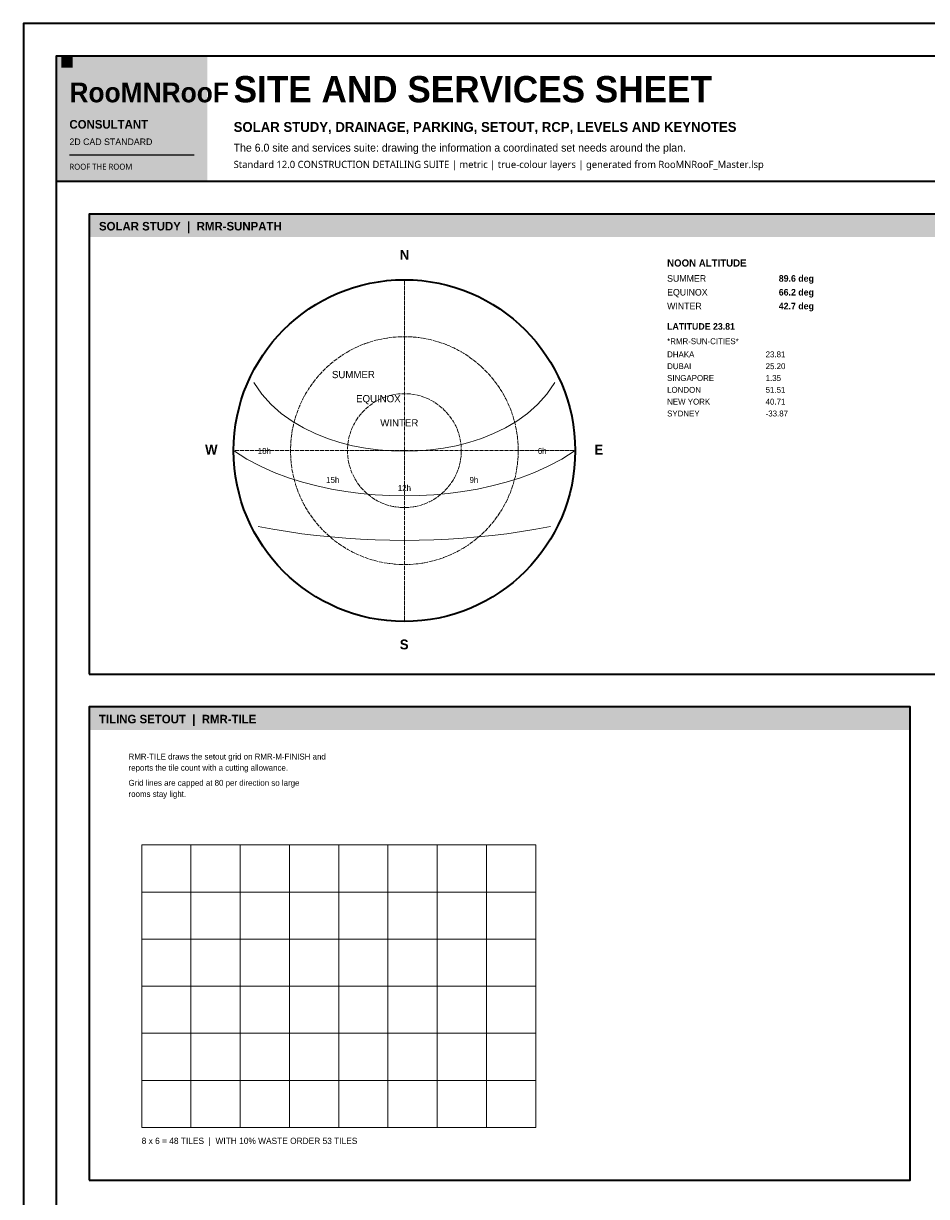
# Model space of a CAD drawing. Header units: millimetres. Extents: x 0 to 841, y 0 to 594.
# Tile 2 of 5: x 0 to 275, y 237 to 594. Entities that reach past the tile are written whole.
import ezdxf

# ---------------------------------------------------------------- set-up
doc = ezdxf.new("R2010")
doc.units = ezdxf.units.MM
doc.linetypes.add('DASHED', pattern=[1.524, 1.27, -0.254])
for name, color, linetype, lineweight, true_color in [('RMR-00-REF', 7, 'DASHED', 9, 0x919ba0), ('RMR-A-ARROW', 7, 'Continuous', 18, 0xc65d48), ('RMR-A-FRAME', 7, 'Continuous', 35, 0x1f2a33), ('RMR-A-TEXT', 7, 'Continuous', 13, 0x1f2a33), ('RMR-M-FINISH', 7, 'Continuous', 13, 0xeee1c9), ('RMR-PRES-KEY', 7, 'Continuous', 18, 0xd6a34c), ('RMR-PRES-TITLE', 7, 'Continuous', 25, 0xc65d48)]:
    doc.layers.add(name, color=color, linetype=linetype, lineweight=lineweight, true_color=true_color)
doc.styles.add('RMR-BODY', font='Aptos.ttf')
doc.styles.add('RMR-HEAD', font='Montserrat-SemiBold.ttf', dxfattribs={"width": 0.95})
doc.styles.add('RMR-LABEL', font='Aptos.ttf', dxfattribs={"width": 0.98})
doc.styles.add('RMR-MARK', font='RobotoMono-Regular.ttf', dxfattribs={"width": 0.9})
doc.styles.add('RMR-NOTE', font='Aptos.ttf', dxfattribs={"width": 0.95})
doc.styles.add('RMR-NUMBER', font='Montserrat-SemiBold.ttf', dxfattribs={"width": 0.9})
doc.styles.add('RMR-TITLE', font='Montserrat-SemiBold.ttf', dxfattribs={"width": 0.92})

msp = doc.modelspace()

# ---------------------------------------------------------------- linework, layer by layer
at = {"layer": 'RMR-00-REF', "true_color": 0x566874}
for q in [(116, 516), (64, 464), (168, 464), (116, 412)]:
    msp.add_line((116, 464), q, dxfattribs=at)
for radius in [34.67, 17.33]:
    msp.add_circle((116, 464), radius, dxfattribs=at)
at = {"layer": 'RMR-A-ARROW', "true_color": 0xd6a34c}
for points in [[(161.82, 484.78), (159.37, 481.21), (156.57, 478.08), (153.49, 475.35), (150.2, 472.97), (146.74, 470.92), (143.14, 469.17), (139.43, 467.69), (135.64, 466.47), (131.78, 465.49), (127.88, 464.74), (123.94, 464.21), (119.97, 463.9), (116, 463.79), (112.03, 463.9), (108.06, 464.21), (104.12, 464.74), (100.22, 465.49), (96.36, 466.47), (92.57, 467.69), (88.86, 469.17), (85.26, 470.92), (81.8, 472.97), (78.51, 475.35), (75.43, 478.08), (72.63, 481.21), (70.18, 484.78)], [(168, 464), (163.97, 461.45), (159.83, 459.26), (155.61, 457.38), (151.32, 455.77), (146.99, 454.4), (142.62, 453.25), (138.22, 452.31), (133.8, 451.55), (129.37, 450.97), (124.92, 450.57), (120.46, 450.32), (116, 450.24), (111.54, 450.32), (107.08, 450.57), (102.63, 450.97), (98.2, 451.55), (93.78, 452.31), (89.38, 453.25), (85.01, 454.4), (80.68, 455.77), (76.39, 457.38), (72.17, 459.26), (68.03, 461.45), (64, 464)], [(160.49, 440.91), (156.07, 440.09), (151.64, 439.36), (147.2, 438.73), (142.76, 438.18), (138.31, 437.72), (133.85, 437.35), (129.39, 437.06), (124.93, 436.86), (120.46, 436.74), (116, 436.69), (111.54, 436.74), (107.07, 436.86), (102.61, 437.06), (98.15, 437.35), (93.69, 437.72), (89.24, 438.18), (84.8, 438.73), (80.36, 439.36), (75.93, 440.09), (71.51, 440.91)]]:
    msp.add_lwpolyline(points, dxfattribs=at)
at = {"layer": 'RMR-A-FRAME', "true_color": 0x398982}
msp.add_line((10, 546), (831, 546), dxfattribs=at)
at = {"layer": 'RMR-A-FRAME', "true_color": 0x1f2a33}
msp.add_lwpolyline([(0, 0), (841, 0), (841, 594), (0, 594), (0, 0)], dxfattribs=at)
at = {"layer": 'RMR-A-FRAME', "true_color": 0x398982}
msp.add_lwpolyline([(10, 10), (831, 10), (831, 584), (10, 584), (10, 10)], dxfattribs=at)
at = {"layer": 'RMR-A-FRAME', "true_color": 0x566874}
for points in [[(20, 396), (306, 396), (306, 536), (20, 536), (20, 396)], [(20, 242), (270, 242), (270, 386), (20, 386), (20, 242)]]:
    msp.add_lwpolyline(points, dxfattribs=at)
msp.add_circle((116, 464), 52, dxfattribs=at)
at = {"layer": 'RMR-M-FINISH', "true_color": 0x398982}
for p, q in [((51, 258), (51, 344)), ((66, 258), (66, 344)), ((81, 258), (81, 344)), ((96, 258), (96, 344)), ((111, 258), (111, 344)), ((126, 258), (126, 344)), ((141, 258), (141, 344)), ((36, 329.67), (156, 329.67)), ((36, 315.33), (156, 315.33)), ((36, 301), (156, 301)), ((36, 286.67), (156, 286.67)), ((36, 272.33), (156, 272.33))]:
    msp.add_line(p, q, dxfattribs=at)
msp.add_lwpolyline([(36, 258), (156, 258), (156, 344), (36, 344), (36, 258)], dxfattribs=at)
at = {"layer": 'RMR-PRES-KEY', "true_color": 0xd6a34c}
msp.add_solid([(11.5, 580.5), (15, 580.5), (11.5, 584), (15, 584)], dxfattribs=at)
at = {"layer": 'RMR-PRES-TITLE', "true_color": 0xd6a34c}
msp.add_line((14, 554), (52, 554), dxfattribs=at)
at = {"layer": 'RMR-PRES-TITLE', "true_color": 0xc65d48}
for points in [[(10, 546), (56, 546), (10, 584), (56, 584)], [(20, 529), (306, 529), (20, 536), (306, 536)], [(20, 379), (270, 379), (20, 386), (270, 386)]]:
    msp.add_solid(points, dxfattribs=at)

# ---------------------------------------------------------------- texts
at = {"layer": 'RMR-A-TEXT', "true_color": 0x1f2a33}
for s, height, style, p in [('SOLAR STUDY, DRAINAGE, PARKING, SETOUT, RCP, LEVELS AND KEYNOTES', 3, 'RMR-HEAD', (64, 561)), ('N', 3, 'RMR-NUMBER', (114.6, 522.08)), ('SUMMER', 2, 'RMR-LABEL', (196, 515.4)), ('EQUINOX', 2, 'RMR-LABEL', (196, 511.2)), ('WINTER', 2, 'RMR-LABEL', (196, 507)), ('DHAKA', 1.8, 'RMR-BODY', (196, 492.4)), ('DUBAI', 1.8, 'RMR-BODY', (196, 488.8)), ('SINGAPORE', 1.8, 'RMR-BODY', (196, 485.2)), ('LONDON', 1.8, 'RMR-BODY', (196, 481.6)), ('NEW YORK', 1.8, 'RMR-BODY', (196, 478)), ('SYDNEY', 1.8, 'RMR-BODY', (196, 474.4)), ('W', 3, 'RMR-NUMBER', (55.32, 462.8)), ('E', 3, 'RMR-NUMBER', (173.88, 462.8)), ('S', 3, 'RMR-NUMBER', (114.6, 403.52))]:
    msp.add_text(s, height=height, dxfattribs=dict(at, style=style)).set_placement(p)
at = {"layer": 'RMR-A-TEXT', "true_color": 0x566874}
for s, height, style, p in [('The 6.0 site and services suite: drawing the information a coordinated set needs around the plan.', 2.4, 'RMR-NOTE', (64, 555)), ('Standard 12.0 CONSTRUCTION DETAILING SUITE | metric | true-colour layers | generated from RooMNRooF_Master.lsp', 2.2, 'RMR-MARK', (64, 550)), ('*RMR-SUN-CITIES*', 1.8, 'RMR-NOTE', (196, 496.4)), ('23.81', 1.8, 'RMR-NOTE', (226, 492.4)), ('25.20', 1.8, 'RMR-NOTE', (226, 488.8)), ('1.35', 1.8, 'RMR-NOTE', (226, 485.2)), ('51.51', 1.8, 'RMR-NOTE', (226, 481.6)), ('40.71', 1.8, 'RMR-NOTE', (226, 478)), ('-33.87', 1.8, 'RMR-NOTE', (226, 474.4)), ('18h', 1.8, 'RMR-LABEL', (71.36, 463)), ('6h', 1.8, 'RMR-LABEL', (156.64, 463)), ('15h', 1.8, 'RMR-LABEL', (92.17, 454.19)), ('12h', 1.8, 'RMR-LABEL', (114, 451.72)), ('9h', 1.8, 'RMR-LABEL', (135.83, 454.19)), ('RMR-TILE draws the setout grid on RMR-M-FINISH and', 1.8, 'RMR-NOTE', (32, 370)), ('reports the tile count with a cutting allowance.', 1.8, 'RMR-NOTE', (32, 366.6)), ('Grid lines are capped at 80 per direction so large', 1.8, 'RMR-NOTE', (32, 362)), ('rooms stay light.', 1.8, 'RMR-NOTE', (32, 358.6))]:
    msp.add_text(s, height=height, dxfattribs=dict(at, style=style)).set_placement(p)
at = {"layer": 'RMR-A-TEXT', "true_color": 0xc65d48}
for s, height, style, p in [('NOON ALTITUDE', 2.2, 'RMR-HEAD', (196, 520)), ('89.6 deg', 2, 'RMR-NUMBER', (230, 515.4)), ('66.2 deg', 2, 'RMR-NUMBER', (230, 511.2)), ('42.7 deg', 2, 'RMR-NUMBER', (230, 507)), ('LATITUDE 23.81', 2, 'RMR-HEAD', (196, 500.8))]:
    msp.add_text(s, height=height, dxfattribs=dict(at, style=style)).set_placement(p)
at = {"layer": 'RMR-A-TEXT', "true_color": 0xd6a34c, "style": 'RMR-LABEL'}
for s, p in [('SUMMER', (93.94, 486.06)), ('EQUINOX', (101.29, 478.71)), ('WINTER', (108.65, 471.35))]:
    msp.add_text(s, height=2.2, dxfattribs=at).set_placement(p)
at = {"layer": 'RMR-M-FINISH', "true_color": 0x398982, "style": 'RMR-LABEL'}
msp.add_text('8 x 6 = 48 TILES  |  WITH 10% WASTE ORDER 53 TILES', height=1.9, dxfattribs=at).set_placement((36, 253))
at = {"layer": 'RMR-PRES-TITLE', "true_color": 0xeee1c9}
for s, height, style, p in [('RooMNRooF', 6, 'RMR-TITLE', (14, 570)), ('CONSULTANT', 2.6, 'RMR-HEAD', (14, 562)), ('2D CAD STANDARD', 2, 'RMR-NOTE', (14, 557)), ('ROOF THE ROOM', 1.8, 'RMR-MARK', (14, 549.5)), ('SOLAR STUDY  |  RMR-SUNPATH', 2.6, 'RMR-HEAD', (23, 531)), ('TILING SETOUT  |  RMR-TILE', 2.6, 'RMR-HEAD', (23, 381))]:
    msp.add_text(s, height=height, dxfattribs=dict(at, style=style)).set_placement(p)
at = {"layer": 'RMR-PRES-TITLE', "true_color": 0xc65d48, "style": 'RMR-TITLE'}
msp.add_text('SITE AND SERVICES SHEET', height=8, dxfattribs=at).set_placement((64, 570))

doc.saveas('drawing.dxf')
